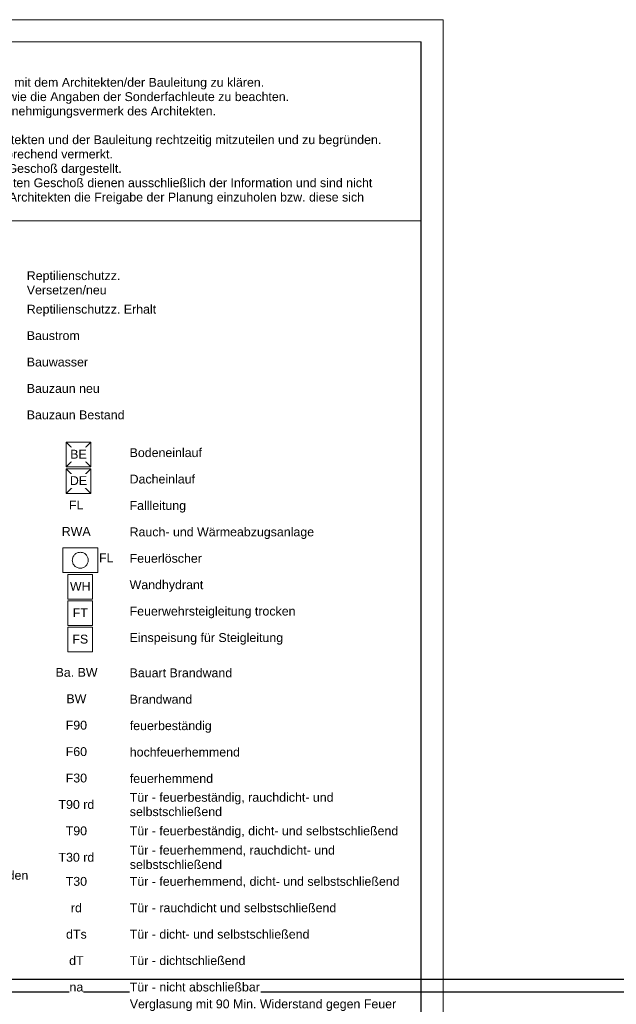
# Model space of a CAD drawing. Header units: metres. Extents: x -5569892 to 1712241, y -5568463 to 2085.
# Tile 67 of 70: x 212 to 280, y 15 to 127. Entities that reach past the tile are written whole.
import ezdxf

# ---------------------------------------------------------------- set-up
doc = ezdxf.new("R2010")
doc.units = ezdxf.units.M
doc.header["$LTSCALE"] = 0.5
for name, color, linetype, lineweight, true_color in [('70 -72 Beschriftung- 1 Beschriftung allgemein', 7, 'Continuous', 9, 0xff6633), ('99.04_Gleisplanung VP 02_23-EB-1236R-A-FAHRKANTE', 150, 'Continuous', 35, 0x007fff), ('None', 7, 'Continuous', 50, 0x800080)]:
    doc.layers.add(name, color=color, linetype=linetype, lineweight=lineweight, true_color=true_color)
for name, color, linetype, lineweight in [('70 -74 Zeichnungsblatt- 4 Plankopf Linie', 7, 'Continuous', 13), ('70 -76 Layout -2 Plankopf -Linie', 7, 'Continuous', 13), ('70 -76 Layout -2 Plankopf -Text', 7, 'Continuous', 13), ('70 -76 Layout -3 Symbole -allgemein', 7, 'Continuous', 13), ('70 -76 Zeichnungsblatt -3 Plankopf Symbole', 7, 'Continuous', 18), ('Keine', 7, 'Continuous', 9)]:
    doc.layers.add(name, color=color, linetype=linetype, lineweight=lineweight)
doc.styles.add('Arial', font='arial.ttf')

# ---------------------------------------------------------------- blocks, each defined once
blk = doc.blocks.new('_23-07-06_Massenplan_TB_Weiterführende Schule (3D)')
at = {"layer": '99.04_Gleisplanung VP 02_23-EB-1236R-A-FAHRKANTE', "flags": 128}
for points in [[(563.02, 18.31), (-195.63, 18.36), (-195.63, 18.36, -0.005965), (-243.33, 18.93), (-544.41, 26.14)], [(563.02, 16.88), (-195.63, 16.93, -0.005965), (-243.36, 17.5), (-544.44, 24.7)]]:
    blk.add_lwpolyline(points, format="xyb", dxfattribs=at)
blk = doc.blocks.new('KRA - LP5 - Plankopf A0 - Zeichenerklärung')
at = {"layer": '70 -76 Layout -3 Symbole -allgemein', "linetype": 'Continuous', "lineweight": 0, "transparency": 33554687}
blk.add_hatch(color=255, dxfattribs=at).paths.add_polyline_path([(0.03561, 0.13765), (0.05161, 0.13765), (0.05161, 0.13285), (0.03561, 0.13285)])
at = {"layer": '70 -76 Layout -3 Symbole -allgemein', "color": 7, "lineweight": 13, "transparency": 33554687}
for p, q in [((0.00764, 0.11239), (0.01324, 0.11799)), ((0.00764, 0.11799), (0.01324, 0.11239)), ((0.00764, 0.10639), (0.01324, 0.11199)), ((0.00764, 0.11199), (0.01324, 0.10639))]:
    blk.add_line(p, q, dxfattribs=at)
at = {"layer": '70 -76 Layout -3 Symbole -allgemein', "color": 7, "lineweight": 25, "transparency": 33554687, "flags": 128}
blk.add_lwpolyline([(0.03561, 0.13765), (0.05161, 0.13765), (0.05161, 0.13285), (0.03561, 0.13285)], close=True, dxfattribs=at)
at = {"layer": '70 -76 Layout -3 Symbole -allgemein', "color": 7, "lineweight": 13, "transparency": 33554687, "flags": 128}
for points in [[(0.00764, 0.11799), (0.01324, 0.11799), (0.01324, 0.11239), (0.00764, 0.11239)], [(0.00764, 0.11199), (0.01324, 0.11199), (0.01324, 0.10639), (0.00764, 0.10639)], [(0.00685, 0.09399), (0.01485, 0.09399), (0.01485, 0.08839), (0.00685, 0.08839)], [(0.00805, 0.08799), (0.01365, 0.08799), (0.01365, 0.08239), (0.00805, 0.08239)], [(0.00805, 0.08199), (0.01365, 0.08199), (0.01365, 0.07639), (0.00805, 0.07639)], [(0.00805, 0.07599), (0.01365, 0.07599), (0.01365, 0.07039), (0.00805, 0.07039)]]:
    blk.add_lwpolyline(points, close=True, dxfattribs=at)
at = {"layer": '70 -76 Layout -3 Symbole -allgemein', "flags": 128}
blk.add_lwpolyline([(0.01266, 0.09119), (0.01265, 0.09101), (0.01262, 0.09084), (0.01258, 0.09067), (0.01252, 0.0905), (0.01244, 0.09034), (0.01235, 0.09019), (0.01225, 0.09004), (0.01213, 0.08991), (0.012, 0.08979), (0.01185, 0.08969), (0.0117, 0.0896), (0.01154, 0.08952), (0.01137, 0.08946), (0.0112, 0.08942), (0.01103, 0.08939), (0.01085, 0.08938), (0.01067, 0.08939), (0.0105, 0.08942), (0.01033, 0.08946), (0.01016, 0.08952), (0.01, 0.0896), (0.00985, 0.08969), (0.0097, 0.08979), (0.00957, 0.08991), (0.00945, 0.09004), (0.00935, 0.09019), (0.00926, 0.09034), (0.00918, 0.0905), (0.00912, 0.09067), (0.00908, 0.09084), (0.00905, 0.09101), (0.00904, 0.09119), (0.00905, 0.09137), (0.00908, 0.09154), (0.00912, 0.09171), (0.00918, 0.09188), (0.00926, 0.09204), (0.00935, 0.09219), (0.00945, 0.09234), (0.00957, 0.09247), (0.0097, 0.09259), (0.00985, 0.09269), (0.01, 0.09278), (0.01016, 0.09286), (0.01033, 0.09292), (0.0105, 0.09296), (0.01067, 0.09299), (0.01085, 0.093), (0.01103, 0.09299), (0.0112, 0.09296), (0.01137, 0.09292), (0.01154, 0.09286), (0.0117, 0.09278), (0.01185, 0.09269), (0.012, 0.09259), (0.01213, 0.09247), (0.01225, 0.09234), (0.01235, 0.09219), (0.01244, 0.09204), (0.01252, 0.09188), (0.01258, 0.09171), (0.01262, 0.09154), (0.01265, 0.09137)], close=True, dxfattribs=at)
at = {"color": 255}
for points in [[(-0.00131, 0.15251), (0.00345, 0.15251), (0.00345, 0.15575), (-0.00131, 0.15575)], [(0.05481, 0.15208), (0.05863, 0.15208), (0.05863, 0.15533), (0.05481, 0.15533)], [(0.06472, 0.15198), (0.08328, 0.15198), (0.08328, 0.15522), (0.06472, 0.15522)], [(0.0086, 0.14488), (0.03548, 0.14488), (0.03548, 0.15138), (0.0086, 0.15138)], [(-0.00131, 0.14651), (0.00298, 0.14651), (0.00298, 0.14975), (-0.00131, 0.14975)], [(0.05481, 0.14608), (0.06051, 0.14608), (0.06051, 0.14933), (0.05481, 0.14933)], [(0.06472, 0.14598), (0.08344, 0.14598), (0.08344, 0.14922), (0.06472, 0.14922)], [(-0.00131, 0.14051), (0.00613, 0.14051), (0.00613, 0.14375), (-0.00131, 0.14375)], [(0.0086, 0.1404), (0.02842, 0.1404), (0.02842, 0.14365), (0.0086, 0.14365)], [(0.05481, 0.14008), (0.06113, 0.14008), (0.06113, 0.14333), (0.05481, 0.14333)], [(0.06472, 0.13998), (0.08579, 0.13998), (0.08579, 0.14322), (0.06472, 0.14322)], [(-0.00131, 0.13451), (0.00235, 0.13451), (0.00235, 0.13775), (-0.00131, 0.13775)], [(0.0086, 0.1344), (0.03078, 0.1344), (0.03078, 0.13765), (0.0086, 0.13765)], [(0.05481, 0.13408), (0.06098, 0.13408), (0.06098, 0.13733), (0.05481, 0.13733)], [(0.06472, 0.13398), (0.08376, 0.13398), (0.08376, 0.13722), (0.06472, 0.13722)], [(-0.00131, 0.12851), (0.0047, 0.12851), (0.0047, 0.13175), (-0.00131, 0.13175)], [(0.0086, 0.1284), (0.02591, 0.1284), (0.02591, 0.13165), (0.0086, 0.13165)], [(0.05481, 0.12808), (0.06066, 0.12808), (0.06066, 0.13133), (0.05481, 0.13133)], [(0.06472, 0.12798), (0.0847, 0.12798), (0.0847, 0.13122), (0.06472, 0.13122)], [(-0.00131, 0.12251), (0.00376, 0.12251), (0.00376, 0.12575), (-0.00131, 0.12575)], [(0.0086, 0.1224), (0.03203, 0.1224), (0.03203, 0.12565), (0.0086, 0.12565)], [(0.05481, 0.12208), (0.06066, 0.12208), (0.06066, 0.12533), (0.05481, 0.12533)], [(0.06472, 0.12198), (0.07466, 0.12198), (0.07466, 0.12522), (0.06472, 0.12522)], [(0.02205, 0.11392), (0.03858, 0.11392), (0.03858, 0.11717), (0.02205, 0.11717)], [(0.02205, 0.10792), (0.03701, 0.10792), (0.03701, 0.11117), (0.02205, 0.11117)], [(0.00828, 0.10203), (0.01163, 0.10203), (0.01163, 0.10527), (0.00828, 0.10527)], [(0.02205, 0.10192), (0.03497, 0.10192), (0.03497, 0.10517), (0.02205, 0.10517)], [(0.00664, 0.09603), (0.01328, 0.09603), (0.01328, 0.09927), (0.00664, 0.09927)], [(0.02205, 0.09592), (0.06415, 0.09592), (0.06415, 0.09917), (0.02205, 0.09917)], [(0.02205, 0.08992), (0.03858, 0.08992), (0.03858, 0.09317), (0.02205, 0.09317)], [(0.02205, 0.08392), (0.03889, 0.08392), (0.03889, 0.08717), (0.02205, 0.08717)], [(0.02205, 0.07792), (0.05991, 0.07792), (0.05991, 0.08117), (0.02205, 0.08117)], [(0.02205, 0.07192), (0.05709, 0.07192), (0.05709, 0.07517), (0.02205, 0.07517)], [(0.00515, 0.06402), (0.01477, 0.06402), (0.01477, 0.06726), (0.00515, 0.06726)], [(0.02205, 0.06391), (0.04548, 0.06391), (0.04548, 0.06716), (0.02205, 0.06716)], [(0.00766, 0.05802), (0.01226, 0.05802), (0.01226, 0.06126), (0.00766, 0.06126)], [(0.02205, 0.05791), (0.03638, 0.05791), (0.03638, 0.06116), (0.02205, 0.06116)], [(0.0075, 0.05202), (0.01242, 0.05202), (0.01242, 0.05526), (0.0075, 0.05526)], [(0.02209, 0.05191), (0.04082, 0.05191), (0.04082, 0.05516), (0.02209, 0.05516)], [(0.0075, 0.04602), (0.01242, 0.04602), (0.01242, 0.04926), (0.0075, 0.04926)], [(0.02209, 0.04591), (0.04725, 0.04591), (0.04725, 0.04916), (0.02209, 0.04916)], [(0.0075, 0.04002), (0.01242, 0.04002), (0.01242, 0.04326), (0.0075, 0.04326)], [(0.02209, 0.03991), (0.04113, 0.03991), (0.04113, 0.04316), (0.02209, 0.04316)], [(0.00585, 0.03402), (0.01406, 0.03402), (0.01406, 0.03726), (0.00585, 0.03726)], [(0.0075, 0.02802), (0.01242, 0.02802), (0.01242, 0.03126), (0.0075, 0.03126)], [(0.02209, 0.02802), (0.08333, 0.02802), (0.08333, 0.03126), (0.02209, 0.03126)], [(0.02209, 0.02039), (0.06967, 0.02039), (0.06967, 0.02689), (0.02209, 0.02689)], [(0.00585, 0.02202), (0.01406, 0.02202), (0.01406, 0.02526), (0.00585, 0.02526)], [(-0.08805, 0.01792), (0.00369, 0.01792), (0.00369, 0.02117), (-0.08805, 0.02117)], [(0.0075, 0.01656), (0.01242, 0.01656), (0.01242, 0.0198), (0.0075, 0.0198)], [(0.00868, 0.01056), (0.01124, 0.01056), (0.01124, 0.0138), (0.00868, 0.0138)], [(0.02209, 0.01056), (0.0692, 0.01056), (0.0692, 0.0138), (0.02209, 0.0138)], [(0.00758, 0.00456), (0.01234, 0.00456), (0.01234, 0.0078), (0.00758, 0.0078)], [(0.02209, 0.00456), (0.06308, 0.00456), (0.06308, 0.0078), (0.02209, 0.0078)], [(0.00828, -0.00144), (0.01163, -0.00144), (0.01163, 0.0018), (0.00828, 0.0018)], [(0.02209, -0.00144), (0.0485, -0.00144), (0.0485, 0.0018), (0.02209, 0.0018)], [(0.00836, -0.00744), (0.01156, -0.00744), (0.01156, -0.0042), (0.00836, -0.0042)], [(0.02209, -0.00744), (0.05179, -0.00744), (0.05179, -0.0042), (0.02209, -0.0042)]]:
    blk.add_wipeout(points, dxfattribs=at).dxf.layer = '70 -76 Layout -2 Plankopf -Text'
at = {"color": 255, "lineweight": 25, "transparency": 33554687}
for points, layer in [([(0.03561, 0.14365), (0.05161, 0.14365), (0.05161, 0.13885), (0.03561, 0.13885)], '70 -76 Layout -3 Symbole -allgemein'), ([(0.03561, 0.13165), (0.05161, 0.13165), (0.05161, 0.12685), (0.03561, 0.12685)], '70 -76 Zeichnungsblatt -3 Plankopf Symbole'), ([(0.03561, 0.12565), (0.05161, 0.12565), (0.05161, 0.12085), (0.03561, 0.12085)], '70 -76 Zeichnungsblatt -3 Plankopf Symbole')]:
    blk.add_wipeout(points, dxfattribs=at).dxf.layer = layer
at = {"layer": '70 -76 Zeichnungsblatt -3 Plankopf Symbole', "linetype": 'Continuous', "lineweight": 9, "transparency": 33554687}
h = blk.add_hatch(dxfattribs=at)
h.set_pattern_fill('Brettschichtholz', style=0, pattern_type=2)
h.set_pattern_definition([(0, (0, 0), (0.7071, -0.7071), [])])
h.paths.add_polyline_path([(0.03561, 0.13165), (0.05161, 0.13165), (0.05161, 0.12685), (0.03561, 0.12685)])
h = blk.add_hatch(dxfattribs=at)
h.set_pattern_fill('Spanplatte 1mm SRF', style=0, pattern_type=2)
h.set_pattern_definition([(45, (0, 0), (1.591, -1.591), []), (45, (0.2652, -0.2652), (1.591, -1.591), []), (45, (-0.2652, 0.2652), (1.591, -1.591), [])])
h.paths.add_polyline_path([(0.03561, 0.12565), (0.05161, 0.12565), (0.05161, 0.12085), (0.03561, 0.12085)])
at = {"layer": '70 -76 Layout -3 Symbole -allgemein', "color": 7, "lineweight": 25, "transparency": 33554687, "flags": 128}
blk.add_lwpolyline([(0.03561, 0.14365), (0.05161, 0.14365), (0.05161, 0.13885), (0.03561, 0.13885)], close=True, dxfattribs=at)
at = {"layer": '70 -76 Zeichnungsblatt -3 Plankopf Symbole', "color": 7, "lineweight": 25, "transparency": 33554687, "flags": 128}
for points in [[(0.03561, 0.13165), (0.05161, 0.13165), (0.05161, 0.12685), (0.03561, 0.12685)], [(0.03561, 0.12565), (0.05161, 0.12565), (0.05161, 0.12085), (0.03561, 0.12085)]]:
    blk.add_lwpolyline(points, close=True, dxfattribs=at)
at = {"layer": 'None', "color": 7, "linetype": 'Continuous', "lineweight": 9}
for points in [[(0.03561, 0.14141), (0.03574, 0.14152), (0.03588, 0.14166), (0.03598, 0.14182), (0.03606, 0.142), (0.0361, 0.14219), (0.0361, 0.14238), (0.03608, 0.14257), (0.03601, 0.14275), (0.03561, 0.14365)], [(0.0366, 0.14365), (0.0362, 0.14275), (0.0362, 0.14275), (0.03614, 0.14257), (0.03611, 0.14238), (0.03611, 0.14219), (0.03615, 0.142), (0.03623, 0.14182), (0.03633, 0.14166), (0.03647, 0.14152), (0.03662, 0.1414), (0.0368, 0.14132), (0.03698, 0.14126), (0.03718, 0.14125)], [(0.03718, 0.14125), (0.03737, 0.14126), (0.03756, 0.14132), (0.03773, 0.1414), (0.03789, 0.14152), (0.03802, 0.14166), (0.03812, 0.14182), (0.0382, 0.142), (0.03824, 0.14219), (0.03825, 0.14238), (0.03822, 0.14257), (0.03816, 0.14275), (0.03776, 0.14365)], [(0.03874, 0.14365), (0.03834, 0.14275), (0.03834, 0.14275), (0.03828, 0.14257), (0.03825, 0.14238), (0.03826, 0.14219), (0.0383, 0.142), (0.03837, 0.14182), (0.03848, 0.14166), (0.03861, 0.14152), (0.03877, 0.1414), (0.03894, 0.14132), (0.03913, 0.14126), (0.03932, 0.14125)], [(0.03932, 0.14125), (0.03951, 0.14126), (0.0397, 0.14132), (0.03987, 0.1414), (0.04003, 0.14152), (0.04016, 0.14166), (0.04027, 0.14182), (0.04034, 0.142), (0.04038, 0.14219), (0.04039, 0.14238), (0.04036, 0.14257), (0.0403, 0.14275), (0.0399, 0.14365)], [(0.04088, 0.14365), (0.04048, 0.14275), (0.04048, 0.14275), (0.04042, 0.14257), (0.04039, 0.14238), (0.0404, 0.14219), (0.04044, 0.142), (0.04051, 0.14182), (0.04062, 0.14166), (0.04075, 0.14152), (0.04091, 0.1414), (0.04108, 0.14132), (0.04127, 0.14126), (0.04146, 0.14125)], [(0.04146, 0.14125), (0.04166, 0.14126), (0.04184, 0.14132), (0.04202, 0.1414), (0.04217, 0.14152), (0.04231, 0.14166), (0.04241, 0.14182), (0.04248, 0.142), (0.04253, 0.14219), (0.04253, 0.14238), (0.0425, 0.14257), (0.04244, 0.14275), (0.04204, 0.14365)], [(0.04303, 0.14365), (0.04263, 0.14275), (0.04263, 0.14275), (0.04256, 0.14257), (0.04254, 0.14238), (0.04254, 0.14219), (0.04258, 0.142), (0.04266, 0.14182), (0.04276, 0.14166), (0.0429, 0.14152), (0.04305, 0.1414), (0.04323, 0.14132), (0.04341, 0.14126), (0.04361, 0.14125)], [(0.04361, 0.14125), (0.0438, 0.14126), (0.04398, 0.14132), (0.04416, 0.1414), (0.04432, 0.14152), (0.04445, 0.14166), (0.04455, 0.14182), (0.04463, 0.142), (0.04467, 0.14219), (0.04468, 0.14238), (0.04465, 0.14257), (0.04458, 0.14275), (0.04419, 0.14365)], [(0.04517, 0.14365), (0.04477, 0.14275), (0.04477, 0.14275), (0.04471, 0.14257), (0.04468, 0.14238), (0.04469, 0.14219), (0.04473, 0.142), (0.0448, 0.14182), (0.04491, 0.14166), (0.04504, 0.14152), (0.04519, 0.1414), (0.04537, 0.14132), (0.04556, 0.14126), (0.04575, 0.14125)], [(0.04575, 0.14125), (0.04594, 0.14126), (0.04613, 0.14132), (0.0463, 0.1414), (0.04646, 0.14152), (0.04659, 0.14166), (0.0467, 0.14182), (0.04677, 0.142), (0.04681, 0.14219), (0.04682, 0.14238), (0.04679, 0.14257), (0.04673, 0.14275), (0.04633, 0.14365)], [(0.04731, 0.14365), (0.04691, 0.14275), (0.04691, 0.14275), (0.04685, 0.14257), (0.04682, 0.14238), (0.04683, 0.14219), (0.04687, 0.142), (0.04694, 0.14182), (0.04705, 0.14166), (0.04718, 0.14152), (0.04734, 0.1414), (0.04751, 0.14132), (0.0477, 0.14126), (0.04789, 0.14125)], [(0.04789, 0.14125), (0.04808, 0.14126), (0.04827, 0.14132), (0.04844, 0.1414), (0.0486, 0.14152), (0.04873, 0.14166), (0.04884, 0.14182), (0.04891, 0.142), (0.04895, 0.14219), (0.04896, 0.14238), (0.04893, 0.14257), (0.04887, 0.14275), (0.04847, 0.14365)], [(0.04945, 0.14365), (0.04906, 0.14275), (0.04906, 0.14275), (0.04899, 0.14257), (0.04896, 0.14238), (0.04897, 0.14219), (0.04901, 0.142), (0.04909, 0.14182), (0.04919, 0.14166), (0.04932, 0.14152), (0.04948, 0.1414), (0.04965, 0.14132), (0.04984, 0.14126), (0.05003, 0.14125)], [(0.05003, 0.14125), (0.05023, 0.14126), (0.05041, 0.14132), (0.05059, 0.1414), (0.05074, 0.14152), (0.05088, 0.14166), (0.05098, 0.14182), (0.05106, 0.142), (0.0511, 0.14219), (0.0511, 0.14238), (0.05108, 0.14257), (0.05101, 0.14275), (0.05061, 0.14365)], [(0.0516, 0.14365), (0.0512, 0.14275), (0.0512, 0.14275), (0.05114, 0.14257), (0.05111, 0.14238), (0.05111, 0.14219), (0.05115, 0.142), (0.05123, 0.14182), (0.05133, 0.14166), (0.05147, 0.14152), (0.05161, 0.14141)], [(0.03561, 0.14112), (0.03562, 0.14113), (0.03581, 0.1412), (0.036, 0.14124), (0.03621, 0.14124), (0.03641, 0.1412), (0.03659, 0.14113), (0.03676, 0.14102), (0.03691, 0.14088), (0.03703, 0.14071), (0.03711, 0.14053), (0.03716, 0.14033), (0.03717, 0.14013), (0.03715, 0.13993), (0.03708, 0.13974), (0.03668, 0.13885)], [(0.03767, 0.13885), (0.03727, 0.13974), (0.03727, 0.13974), (0.0372, 0.13993), (0.03718, 0.14014), (0.03719, 0.14034), (0.03724, 0.14053), (0.03732, 0.14072), (0.03744, 0.14088), (0.03759, 0.14102), (0.03776, 0.14113), (0.03795, 0.1412), (0.03815, 0.14124), (0.03835, 0.14124), (0.03855, 0.1412), (0.03874, 0.14113), (0.03891, 0.14102), (0.03905, 0.14088), (0.03917, 0.14071), (0.03926, 0.14053), (0.03931, 0.14033), (0.03932, 0.14013), (0.03929, 0.13993), (0.03922, 0.13974), (0.03883, 0.13885)], [(0.03981, 0.13885), (0.03941, 0.13974), (0.03941, 0.13974), (0.03935, 0.13993), (0.03932, 0.14014), (0.03933, 0.14034), (0.03938, 0.14053), (0.03947, 0.14072), (0.03958, 0.14088), (0.03973, 0.14102), (0.0399, 0.14113), (0.04009, 0.1412), (0.04029, 0.14124), (0.04049, 0.14124), (0.04069, 0.1412), (0.04088, 0.14113), (0.04105, 0.14102), (0.0412, 0.14088), (0.04132, 0.14071), (0.0414, 0.14053), (0.04145, 0.14033), (0.04146, 0.14013), (0.04143, 0.13993), (0.04137, 0.13974), (0.04097, 0.13885)], [(0.04195, 0.13885), (0.04155, 0.13974), (0.04155, 0.13974), (0.04149, 0.13993), (0.04146, 0.14014), (0.04147, 0.14034), (0.04152, 0.14053), (0.04161, 0.14072), (0.04173, 0.14088), (0.04187, 0.14102), (0.04205, 0.14113), (0.04223, 0.1412), (0.04243, 0.14124), (0.04264, 0.14124), (0.04283, 0.1412), (0.04302, 0.14113), (0.04319, 0.14102), (0.04334, 0.14088), (0.04346, 0.14071), (0.04354, 0.14053), (0.04359, 0.14033), (0.0436, 0.14013), (0.04358, 0.13993), (0.04351, 0.13974), (0.04311, 0.13885)], [(0.04409, 0.13885), (0.04369, 0.13974), (0.04369, 0.13974), (0.04363, 0.13993), (0.0436, 0.14014), (0.04362, 0.14034), (0.04367, 0.14053), (0.04375, 0.14072), (0.04387, 0.14088), (0.04402, 0.14102), (0.04419, 0.14113), (0.04438, 0.1412), (0.04458, 0.14124), (0.04478, 0.14124), (0.04498, 0.1412), (0.04517, 0.14113), (0.04534, 0.14102), (0.04548, 0.14088), (0.0456, 0.14071), (0.04569, 0.14053), (0.04573, 0.14033), (0.04575, 0.14013), (0.04572, 0.13993), (0.04565, 0.13974), (0.04526, 0.13885)], [(0.04624, 0.13885), (0.04584, 0.13974), (0.04584, 0.13974), (0.04577, 0.13993), (0.04575, 0.14014), (0.04576, 0.14034), (0.04581, 0.14053), (0.04589, 0.14072), (0.04601, 0.14088), (0.04616, 0.14102), (0.04633, 0.14113), (0.04652, 0.1412), (0.04672, 0.14124), (0.04692, 0.14124), (0.04712, 0.1412), (0.04731, 0.14113), (0.04748, 0.14102), (0.04763, 0.14088), (0.04774, 0.14071), (0.04783, 0.14053), (0.04788, 0.14033), (0.04789, 0.14013), (0.04786, 0.13993), (0.0478, 0.13974), (0.0474, 0.13885)], [(0.04838, 0.13885), (0.04798, 0.13974), (0.04798, 0.13974), (0.04792, 0.13993), (0.04789, 0.14014), (0.0479, 0.14034), (0.04795, 0.14053), (0.04804, 0.14072), (0.04816, 0.14088), (0.0483, 0.14102), (0.04847, 0.14113), (0.04866, 0.1412), (0.04886, 0.14124), (0.04906, 0.14124), (0.04926, 0.1412), (0.04945, 0.14113), (0.04962, 0.14102), (0.04977, 0.14088), (0.04989, 0.14071), (0.04997, 0.14053), (0.05002, 0.14033), (0.05003, 0.14013), (0.05, 0.13993), (0.04994, 0.13974), (0.04954, 0.13885)], [(0.05052, 0.13885), (0.05012, 0.13974), (0.05012, 0.13974), (0.05006, 0.13993), (0.05003, 0.14014), (0.05004, 0.14034), (0.05009, 0.14053), (0.05018, 0.14072), (0.0503, 0.14088), (0.05045, 0.14102), (0.05062, 0.14113), (0.05081, 0.1412), (0.051, 0.14124), (0.05121, 0.14124), (0.05141, 0.1412), (0.05159, 0.14113), (0.05161, 0.14112)]]:
    blk.add_lwpolyline(points, dxfattribs=at)
at = {"layer": '70 -76 Layout -2 Plankopf -Text', "line_spacing_factor": 0.970891, "style": 'Arial'}
for s, insert, char_height, attachment_point in [('WD', (-0.00131, 0.15523), 0.002014, 1), ('KS', (0.05481, 0.1548), 0.002014, 1), ('Mauerwerk KS', (0.06472, 0.1547), 0.0020138, 1), ('Stahlbeton-Fertigteile\\Pmit Ortbetonverguss', (0.0086, 0.15085), 0.0020138, 1), ('Stb', (-0.00131, 0.14923), 0.002014, 1), ('DäH', (0.05481, 0.1488), 0.002014, 1), ('Dämmung hart', (0.06472, 0.1487), 0.0020138, 1), ('\\A1;Stb{\\H0.6667x;\\SWU^ ;}', (-0.00131, 0.14323), 0.0020138, 1), ('Stahlbeton WU ', (0.0086, 0.14312), 0.0020138, 1), ('DäW', (0.05481, 0.1428), 0.002014, 1), ('Dämmung weich', (0.06472, 0.1427), 0.0020138, 1), ('BT', (-0.00131, 0.13723), 0.002014, 1), ('Beton, unbewehrt', (0.0086, 0.13712), 0.0020138, 1), ('LBW', (0.05481, 0.1368), 0.002014, 1), ('Leichtbauwand', (0.06472, 0.1367), 0.0020138, 1), ('BFtg', (-0.00131, 0.13123), 0.002014, 1), ('Betonfertigteil', (0.0086, 0.13112), 0.0020138, 1), ('BSH', (0.05481, 0.1308), 0.002014, 1), ('Brettschichtholz', (0.06472, 0.1307), 0.0020138, 1), ('Mauerwerk Klinker', (0.0086, 0.12512), 0.0020138, 1), ('MW', (-0.00131, 0.12523), 0.002014, 1), ('KVH', (0.05481, 0.1248), 0.002014, 1), ('Vollholz', (0.06472, 0.1247), 0.002014, 1), ('Bodeneinlauf', (0.02205, 0.11664), 0.0020138, 1), ('Dacheinlauf', (0.02205, 0.11064), 0.0020138, 1), ('FL', (0.00828, 0.10474), 0.002014, 1), ('Fallleitung', (0.02205, 0.10464), 0.0020138, 1), ('RWA', (0.00664, 0.09874), 0.002014, 1), ('Rauch- und Wärmeabzugsanlage', (0.02205, 0.09864), 0.0020138, 1), ('Feuerlöscher', (0.02205, 0.09264), 0.0020138, 1), ('Wandhydrant', (0.02205, 0.08664), 0.0020138, 1), ('Feuerwehrsteigleitung trocken', (0.02205, 0.08064), 0.0020138, 1), ('Einspeisung für Steigleitung', (0.02205, 0.07464), 0.0020138, 1), ('Ba. BW', (0.01477, 0.06674), 0.002014, 3), ('Bauart Brandwand', (0.02205, 0.06663), 0.0020138, 1), ('BW', (0.00996, 0.06074), 0.002014, 2), ('Brandwand', (0.02205, 0.06063), 0.002014, 1), ('F90', (0.00996, 0.05474), 0.002014, 2), ('feuerbeständig', (0.02209, 0.05463), 0.0020138, 1), ('F60', (0.00996, 0.04874), 0.002014, 2), ('hochfeuerhemmend', (0.02209, 0.04863), 0.0020138, 1), ('F30', (0.00996, 0.04274), 0.002014, 2), ('feuerhemmend', (0.02209, 0.04263), 0.0020138, 1), ('T90 rd', (0.00996, 0.03674), 0.002014, 2), ('T90', (0.00996, 0.03074), 0.002014, 2), ('Tür - feuerbeständig, dicht- und selbstschließend', (0.02209, 0.03074), 0.0020138, 1), ('T30 rd', (0.00996, 0.02474), 0.002014, 2), ('Tür - feuerhemmend, rauchdicht- und \\Pselbstschließend', (0.02209, 0.02636), 0.0020138, 1), ('T30', (0.00996, 0.01927), 0.002014, 2), ('rd', (0.00996, 0.01327), 0.002014, 2), ('Tür - rauchdicht und selbstschließend', (0.02209, 0.01327), 0.0020138, 1), ('dTs', (0.00996, 0.00727), 0.002014, 2), ('Tür - dicht- und selbstschließend', (0.02209, 0.00727), 0.0020138, 1), ('dT', (0.00996, 0.00127), 0.002014, 2), ('Tür - dichtschließend', (0.02209, 0.00127), 0.0020138, 1), ('na', (0.00996, -0.00473), 0.002014, 2), ('Tür - nicht abschließbar', (0.02209, -0.00473), 0.0020138, 1)]:
    blk.add_mtext(s, dxfattribs=dict(at, insert=insert, char_height=char_height, attachment_point=attachment_point))
at = {"layer": '70 -76 Layout -2 Plankopf -Text', "insert": (-0.08805, 0.02064), "char_height": 0.0020138, "width": 0.0917337, "attachment_point": 1, "line_spacing_factor": 0.970891, "style": 'Arial'}
blk.add_mtext('Hinweis: Stb-Stützen allseitig mit Sichtbeton-Anforderung auszubilden', dxfattribs=at)
at = {"color": 255}
for points in [[(0.00856, 0.11357), (0.01238, 0.11357), (0.01238, 0.11681), (0.00856, 0.11681)], [(0.00848, 0.10757), (0.01245, 0.10757), (0.01245, 0.11081), (0.00848, 0.11081)], [(0.0151, 0.09003), (0.01845, 0.09003), (0.01845, 0.09327), (0.0151, 0.09327)], [(0.0085, 0.08357), (0.01326, 0.08357), (0.01326, 0.08681), (0.0085, 0.08681)], [(0.00913, 0.07757), (0.01263, 0.07757), (0.01263, 0.08081), (0.00913, 0.08081)], [(0.00905, 0.07157), (0.01271, 0.07157), (0.01271, 0.07481), (0.00905, 0.07481)], [(0.02209, 0.03239), (0.06936, 0.03239), (0.06936, 0.03889), (0.02209, 0.03889)], [(0.02209, 0.01656), (0.08364, 0.01656), (0.08364, 0.0198), (0.02209, 0.0198)], [(0.02209, -0.01453), (0.08285, -0.01453), (0.08285, -0.00804), (0.02209, -0.00804)]]:
    blk.add_wipeout(points, dxfattribs=at).dxf.layer = '70 -76 Layout -2 Plankopf -Text'
at = {"layer": '70 -76 Layout -2 Plankopf -Text', "attachment_point": 1, "line_spacing_factor": 0.970891, "style": 'Arial'}
for s, insert, char_height in [('BE', (0.00856, 0.11629), 0.002014), ('DE', (0.00848, 0.11029), 0.002014), ('FL', (0.0151, 0.09274), 0.002014), ('WH', (0.0085, 0.08629), 0.002014), ('FT', (0.00913, 0.08029), 0.002014), ('FS', (0.00905, 0.07429), 0.002014), ('Tür - feuerbeständig, rauchdicht- und \\Pselbstschließend', (0.02209, 0.03836), 0.0020138), ('Tür - feuerhemmend, dicht- und selbstschließend', (0.02209, 0.01927), 0.0020138), ('Verglasung mit 90 Min. Widerstand gegen Feuer\\P(mit Wärmedurchtritt)', (0.02209, -0.00856), 0.0020138)]:
    blk.add_mtext(s, dxfattribs=dict(at, insert=insert, char_height=char_height))
at = {"color": 255}
blk.add_wipeout([(0.0086, 0.15099), (0.03015, 0.15099), (0.03015, 0.15748), (0.0086, 0.15748)], dxfattribs=at).dxf.layer = '70 -76 Layout -2 Plankopf -Text'
at = {"color": 255, "lineweight": 25, "transparency": 33554687}
for points in [[(0.03561, 0.15565), (0.05161, 0.15565), (0.05161, 0.15085), (0.03561, 0.15085)], [(0.03561, 0.14965), (0.05161, 0.14965), (0.05161, 0.14485), (0.03561, 0.14485)]]:
    blk.add_wipeout(points, dxfattribs=at).dxf.layer = '70 -76 Layout -3 Symbole -allgemein'
at = {"layer": '70 -76 Layout -3 Symbole -allgemein', "linetype": 'Continuous', "lineweight": 9, "transparency": 33554687}
h = blk.add_hatch(dxfattribs=at)
h.set_pattern_fill('Mauerwerk 1mm SRF', style=0, pattern_type=2)
h.set_pattern_definition([(45, (0, 0), (0.35355, -0.35355), [])])
h.paths.add_polyline_path([(0.03561, 0.15565), (0.05161, 0.15565), (0.05161, 0.15085), (0.03561, 0.15085)])
at = {"layer": '70 -76 Layout -3 Symbole -allgemein', "color": 7, "lineweight": 25, "transparency": 33554687, "flags": 128}
for points in [[(0.03561, 0.15565), (0.05161, 0.15565), (0.05161, 0.15085), (0.03561, 0.15085)], [(0.03561, 0.14965), (0.05161, 0.14965), (0.05161, 0.14485), (0.03561, 0.14485)]]:
    blk.add_lwpolyline(points, close=True, dxfattribs=at)
at = {"layer": 'Keine', "color": 7, "linetype": 'Continuous', "lineweight": 9}
for p, q in [((0.03625, 0.14965), (0.03628, 0.14959)), ((0.03628, 0.14959), (0.03631, 0.14965)), ((0.04225, 0.14965), (0.04228, 0.14959)), ((0.04228, 0.14959), (0.04231, 0.14965)), ((0.04825, 0.14965), (0.04828, 0.14959)), ((0.04828, 0.14959), (0.04831, 0.14965)), ((0.03561, 0.14493), (0.03565, 0.14485))]:
    blk.add_line(p, q, dxfattribs=at)
for points in [[(0.03691, 0.14485), (0.03928, 0.14959), (0.04165, 0.14485)], [(0.04291, 0.14485), (0.04528, 0.14959), (0.04765, 0.14485)], [(0.04891, 0.14485), (0.05128, 0.14959), (0.05161, 0.14894)]]:
    blk.add_lwpolyline(points, dxfattribs=at)
at = {"layer": '70 -76 Layout -2 Plankopf -Text', "insert": (0.0086, 0.15695), "char_height": 0.0020138, "attachment_point": 1, "line_spacing_factor": 0.970891, "style": 'Arial'}
blk.add_mtext('Wanddurchbruch\\PTrockenbau', dxfattribs=at)
blk = doc.blocks.new('Gruppe-502')
at = {"layer": '70 -74 Zeichnungsblatt- 4 Plankopf Linie'}
blk.add_line((0.58945, 0.4155), (0.58945, -0.11361), dxfattribs=at)
at = {"color": 255}
blk.add_wipeout([(0.41345, 0.37536), (0.58545, 0.37536), (0.58545, 0.40782), (0.41345, 0.40782)], dxfattribs=at).dxf.layer = '70 -76 Layout -2 Plankopf -Text'
at = {"layer": '70 -76 Layout -2 Plankopf -Linie'}
blk.add_line((0.40945, 0.37482), (0.58945, 0.37482), dxfattribs=at)
at = {"layer": 'Keine', "color": 7, "transparency": 33554687}
blk.add_blockref('KRA - LP5 - Plankopf A0 - Zeichenerklärung', (0.50123, 0.20654), dxfattribs=at)
at = {"layer": '70 -76 Layout -2 Plankopf -Text', "insert": (0.41345, 0.40729), "char_height": 0.00201377, "width": 0.172, "attachment_point": 1, "line_spacing_factor": 0.970891, "style": 'Arial'}
blk.add_mtext('Alle Maße sind am Bau zu prüfen. Maßunstimmigkeiten sind sofort mit dem Architekten/der Bauleitung zu klären.\\PBei der Bauausführung sind die Planungen der Fachingenieure sowie die Angaben der Sonderfachleute zu beachten.\\PFirmendetail- und Ausführungszeichnungen gelten nur mit dem Genehmigungsvermerk des Architekten.\\PDie Koordinierungspflicht des Auftragnehmers bleibt unberührt.\\PKonstruktions- und fertigungstechnische Bedenken sind dem Architekten und der Bauleitung rechtzeitig mitzuteilen und zu begründen.\\PHöhenangaben sind auf OKFF bezogen, Abweichungen sind entsprechend vermerkt.\\PAlle Deckendurchbrüche werden verbindlich im darüberliegenden Geschoß dargestellt.\\PDarstellungen von Durchbrüchen in der Decke über dem dargestellten Geschoß dienen ausschließlich der Information und sind nicht verbindlich. Für die Bauausführung ist vom AN eigenständig beim Architekten die Freigabe der Planung einzuholen bzw. diese sich bestätigen zu lassen.', dxfattribs=at)
blk = doc.blocks.new('Plankopf')
at = {"layer": '70 -74 Zeichnungsblatt- 4 Plankopf Linie', "color": 7, "transparency": 33554687}
blk.add_blockref('Gruppe-502', (0, 0), dxfattribs=at)
at = {"layer": '70 -74 Zeichnungsblatt- 4 Plankopf Linie', "color": 0, "flags": 1}
for tag in ['Approval', 'Approval', 'Approval', 'Approval', 'Approval', 'Approval', 'AR_Genehmigt_-_Datum', 'Auto_Generate_Page_Number', 'Auto_Total_Num_Sheets', 'Auftraggeber', 'Auftraggeber_Zusatz_-1-', 'Auftraggeber_Zusatz_-2-', 'Architekt', 'Architekt_Zusatz_-1-', 'Architekt_Zusatz_-2-', 'Approval', 'Current_Plot_Date', 'Scale', 'Sheet_Number', 'Sheet_Title', 'Teil', 'Gewerk', 'Total_Num_Sheets', 'Tragwerksplanung', 'Tragwerksplanung_Zusatz_-1-', 'Tragwerksplanung_Zusatz_-2-', 'Geschäftszeichen', 'Zone', 'Zone', 'Zone', 'Zone', 'Zone', 'Zone', 'Status', 'TGA', 'TGA_Zusatz_-1-', 'TGA_Zusatz_-2-', 'Zone', 'Number', 'Publish_Date', 'Number', 'Publish_Date', 'Number', 'Publish_Date', 'Number', 'Publish_Date', 'Number', 'Publish_Date', 'Number', 'Publish_Date', 'Planungsgrundlagen', 'Plot_Date_Format', 'BH_Genehmigt_-_Datum', 'Papiermaße', 'Ebene', 'Page_Number', 'Plannummer_Fachplaner', 'File_Name', 'File_Name_Include_Path', 'Projektname_Zusatz', 'Project_Address', 'Landschaftsarchitekt', 'Landschaftsarchitekten_Zusatz-1-', 'Landschaftsarchitekten_Zusatz_-2-', 'Höhe_üNHN', 'Leistungsphase', 'Number', 'Publish_Date', 'Recipients', 'Recipients', 'Recipients', 'Recipients', 'Recipients', 'Recipients', 'Project_Date', 'Project_ID', 'Project_Name', 'Recipients', 'Date', 'Note', 'Date', 'Note', 'Date', 'Note', 'Date', 'Note', 'Date', 'Note', 'Date', 'Note', 'Format', 'Date', 'Date', 'Note']:
    blk.add_attdef(tag, (-0.5945, -0.4205), '', height=0.00018, dxfattribs=at)
at = {"layer": '70 -74 Zeichnungsblatt- 4 Plankopf Linie', "transparency": 33554687, "flags": 128}
for points in [[(-0.5945, 0.4205), (0.5945, 0.4205), (0.5945, -0.4205), (-0.5945, -0.4205)], [(-0.5745, -0.4155), (-0.5745, 0.4155), (0.5895, 0.4155), (0.5895, -0.4155)]]:
    blk.add_lwpolyline(points, close=True, dxfattribs=at)

msp = doc.modelspace()

# ---------------------------------------------------------------- block references
at = {"layer": 'Keine', "color": 1}
msp.add_blockref('_23-07-06_Massenplan_TB_Weiterführende Schule (3D)', (0, 0), dxfattribs=at)

# ---------------------------------------------------------------- next in the draw order: block references
at = {"layer": '70 -74 Zeichnungsblatt- 4 Plankopf Linie', "xscale": 500, "yscale": 500, "zscale": 500}
msp.add_blockref('Plankopf', (-37.09, -82.95), dxfattribs=at)

# ---------------------------------------------------------------- next in the draw order: wipeouts: each hides what was drawn before it
at = {"color": 255, "linetype": 'Continuous', "lineweight": 5, "transparency": 33554687}
msp.add_wipeout([(168.86, 100.2), (256.96, 100.2), (256.96, 80.6), (168.86, 80.6)], dxfattribs=at).dxf.layer = '70 -76 Layout -3 Symbole -allgemein'

# ---------------------------------------------------------------- next in the draw order: texts
at = {"layer": '70 -72 Beschriftung- 1 Beschriftung allgemein', "color": 7, "attachment_point": 1, "line_spacing_factor": 0.970891, "style": 'Arial'}
for s, insert, char_height in [('Reptilienschutzz. \\PVersetzen/neu', (212.87, 98.74), 1.0069), ('Reptilienschutzz. Erhalt', (212.87, 94.93), 1.0069), ('Baustrom', (212.87, 91.93), 1.007), ('Bauwasser', (212.87, 88.93), 1.007), ('Bauzaun neu', (212.87, 85.93), 1.0069), ('Bauzaun Bestand', (212.87, 82.93), 1.0069)]:
    msp.add_mtext(s, dxfattribs=dict(at, insert=insert, char_height=char_height))

doc.saveas('drawing.dxf')
